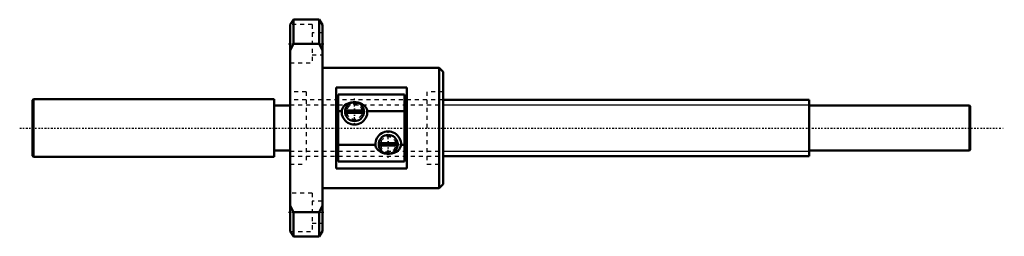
# Model space of a CAD drawing. Header units: millimetres. Extents: x -67 to 177, y -27 to 27.
import ezdxf

# ---------------------------------------------------------------- set-up
doc = ezdxf.new("R2010")
doc.units = ezdxf.units.MM
doc.linetypes.add('Center', pattern=[1.5, 0.45, -0.5, 0.05, -0.5])
doc.linetypes.add('Dashed', pattern=[2, 1, -1])
for name, color, linetype, lineweight in [('2d ConnectionPoints', 7, 'Continuous', 50), ('AM_0', 7, 'Continuous', 50), ('AM_5', 3, 'Continuous', 25), ('AM_7', 7, 'Center', 25), ('AM_9', 6, 'Dashed', 25)]:
    doc.layers.add(name, color=color, linetype=linetype, lineweight=lineweight)

# ---------------------------------------------------------------- blocks, each defined once
blk = doc.blocks.new('1_MBF_1404_3_7_nut_0_in_MBF1404_3_7RRGT_233LC3A_0__0')
at = {"layer": 'AM_0'}
for p, q in [((0.81, 27), (0.03, 25.75)), ((7.19, 27), (0.81, 27)), ((0.81, 27), (0.81, 20.98)), ((8, 25.7), (7.19, 27)), ((7.19, 20.98), (7.19, 27)), ((0, 25.69), (0.03, 25.75)), ((0, -25.69), (0, 25.69)), ((8, -25.7), (8, 25.7)), ((0.81, 20.98), (0, 19.27)), ((7.19, 20.98), (0.81, 20.98)), ((8, 19.27), (7.19, 20.98)), ((37, 15), (8, 15)), ((38, 14), (37, 15)), ((37, 15), (37, -15)), ((38, 14), (38, -14)), ((11.4, -10.09), (11.4, 10.09)), ((29, 10.09), (11.4, 10.09)), ((29, -10.09), (29, 10.09)), ((28.43, 8.35), (11.93, 8.35)), ((11.93, 8.35), (11.93, -8.35)), ((28.43, 8.35), (28.43, -8.35)), ((12.79, 4.17), (11.93, 4.17)), ((13.64, 3.78), (13.64, 4.38)), ((18.32, 4.38), (13.66, 4.38)), ((18.32, 3.78), (13.66, 3.78)), ((18.34, 3.78), (18.34, 4.38)), ((28.43, 4.17), (19.19, 4.17)), ((21.17, -4.17), (11.93, -4.17)), ((22.02, -4.38), (22.02, -3.78)), ((26.7, -3.78), (22.04, -3.78)), ((26.7, -4.38), (22.04, -4.38)), ((26.72, -4.38), (26.72, -3.78)), ((28.43, -4.17), (27.57, -4.17)), ((28.43, -8.35), (11.93, -8.35)), ((11.4, -10.09), (29, -10.09)), ((37, -15), (38, -14)), ((8, -15), (37, -15)), ((0, -19.27), (0.81, -20.98)), ((7.19, -20.98), (8, -19.27)), ((7.19, -20.98), (0.81, -20.98)), ((0.81, -20.98), (0.81, -27)), ((7.19, -27), (7.19, -20.98)), ((0.03, -25.75), (0, -25.69)), ((0.03, -25.75), (0.81, -27)), ((7.19, -27), (8, -25.7)), ((0.81, -27), (7.19, -27))]:
    blk.add_line(p, q, dxfattribs=at)
for points in [[(15.88, 6.46), (15.72, 6.46), (15.12, 6.37), (14.55, 6.2), (14.02, 5.94), (13.63, 5.67), (13.29, 5.33), (13.08, 5.04), (12.92, 4.73), (12.84, 4.46), (12.79, 4.17)], [(19.19, 4.17), (19.14, 4.46), (19.05, 4.74), (18.92, 5), (18.68, 5.34), (18.38, 5.63), (17.93, 5.95), (17.43, 6.19), (16.89, 6.36), (16.33, 6.45), (15.88, 6.46)], [(21.17, -4.17), (21.22, -4.46), (21.31, -4.74), (21.44, -5), (21.68, -5.34), (21.97, -5.63), (22.42, -5.95), (22.92, -6.19), (23.46, -6.36), (24.03, -6.45), (24.47, -6.46)], [(24.47, -6.46), (24.64, -6.46), (25.24, -6.37), (25.81, -6.2), (26.33, -5.94), (26.72, -5.67), (27.07, -5.33), (27.27, -5.04), (27.43, -4.73), (27.52, -4.46), (27.57, -4.17)]]:
    blk.add_lwpolyline(points, dxfattribs=at)
for centre, radius, start, end in [((15.99, 4.08), 2.35, 7.3344, 172.6656), ((15.99, 4.08), 3.2, 178.2988, 1.7012), ((15.99, 4.08), 2.35, 187.3344, 352.6656), ((24.37, -4.08), 3.2, 358.2988, 181.7012), ((24.37, -4.08), 2.35, 7.3344, 172.6656), ((24.37, -4.08), 2.35, 187.3344, 352.6656)]:
    blk.add_arc(centre, radius, start, end, dxfattribs=at)
at = {"layer": 'AM_7'}
for p, q in [((-0.4, 21), (8.4, 21)), ((15.99, 0.72), (15.99, 7.44)), ((12.63, 4.08), (19.35, 4.08)), ((24.37, -7.44), (24.37, -0.72)), ((21.01, -4.08), (27.73, -4.08)), ((-0.4, -21), (8.4, -21))]:
    blk.add_line(p, q, dxfattribs=at)
at = {"layer": 'AM_9'}
for p, q in [((5.5, 25.75), (0.03, 25.75)), ((5.5, 25.75), (5.5, 16.25)), ((8, 23.75), (5.5, 23.75)), ((5.5, 18.25), (8, 18.25)), ((0, 16.25), (5.5, 16.25)), ((4, 9), (0, 9)), ((4, 9), (4, -9)), ((38, 9), (34, 9)), ((34, 9), (34, -9)), ((34, 7), (4, 7)), ((4, -7), (34, -7)), ((0, -9), (4, -9)), ((34, -9), (38, -9)), ((5.5, -16.25), (0, -16.25)), ((5.5, -16.25), (5.5, -25.75)), ((8, -18.25), (5.5, -18.25)), ((5.5, -23.75), (8, -23.75)), ((0.03, -25.75), (5.5, -25.75))]:
    blk.add_line(p, q, dxfattribs=at)
for centre, start, end in [((15.99, 4.08), 9.0712, 170.9288), ((15.99, 4.08), 189.0712, 350.9288), ((24.37, -4.08), 9.0712, 170.9288), ((24.37, -4.08), 189.0712, 350.9288)]:
    blk.add_arc(centre, 1.9, start, end, dxfattribs=at)
blk = doc.blocks.new('2_MBF140437RRGT233LC3A0_0_in_MBF1404_3_7RRGT_233LC3A_0__0')
at = {"layer": 'AM_0'}
for p, q in [((-63.8, 7.15), (-64, 6.95)), ((-64, 6.95), (-64, -6.95)), ((-4, 7.15), (-63.8, 7.15)), ((-63.8, 7.15), (-63.8, -7.15)), ((-4, 7.15), (-4, -7.15)), ((0, 5.6), (-4, 5.6)), ((129, 7), (38, 7)), ((129, 7), (129, -7)), ((168.8, 5.6), (129, 5.6)), ((169, 5.4), (168.8, 5.6)), ((168.8, 5.6), (168.8, -5.6)), ((169, 5.4), (169, -5.4)), ((-64, -6.95), (-63.8, -7.15)), ((-63.8, -7.15), (-4, -7.15)), ((-4, -5.6), (0, -5.6)), ((38, -7), (129, -7)), ((129, -5.6), (168.8, -5.6)), ((168.8, -5.6), (169, -5.4))]:
    blk.add_line(p, q, dxfattribs=at)
at = {"layer": 'AM_5', "linetype": 'Dashed'}
for p, q in [((0, 5.773), (38, 5.773)), ((0, -5.773), (38, -5.773))]:
    blk.add_line(p, q, dxfattribs=at)
at = {"layer": 'AM_5'}
for p, q in [((38, 5.773), (129, 5.773)), ((38, -5.773), (129, -5.773))]:
    blk.add_line(p, q, dxfattribs=at)
at = {"layer": 'AM_7'}
blk.add_line((-67.2, 0), (177.45, 0), dxfattribs=at)
at = {"layer": 'AM_9'}
for p, q in [((38, 7), (0, 7)), ((0, -7), (38, -7))]:
    blk.add_line(p, q, dxfattribs=at)

msp = doc.modelspace()

# ---------------------------------------------------------------- linework, layer by layer
at = {"layer": '2d ConnectionPoints'}
msp.add_point((0, 0), dxfattribs=at)
msp.add_point((0, 0), dxfattribs=at)

# ---------------------------------------------------------------- block references
for name in ['1_MBF_1404_3_7_nut_0_in_MBF1404_3_7RRGT_233LC3A_0__0', '2_MBF140437RRGT233LC3A0_0_in_MBF1404_3_7RRGT_233LC3A_0__0']:
    msp.add_blockref(name, (0, 0))

doc.saveas('drawing.dxf')
